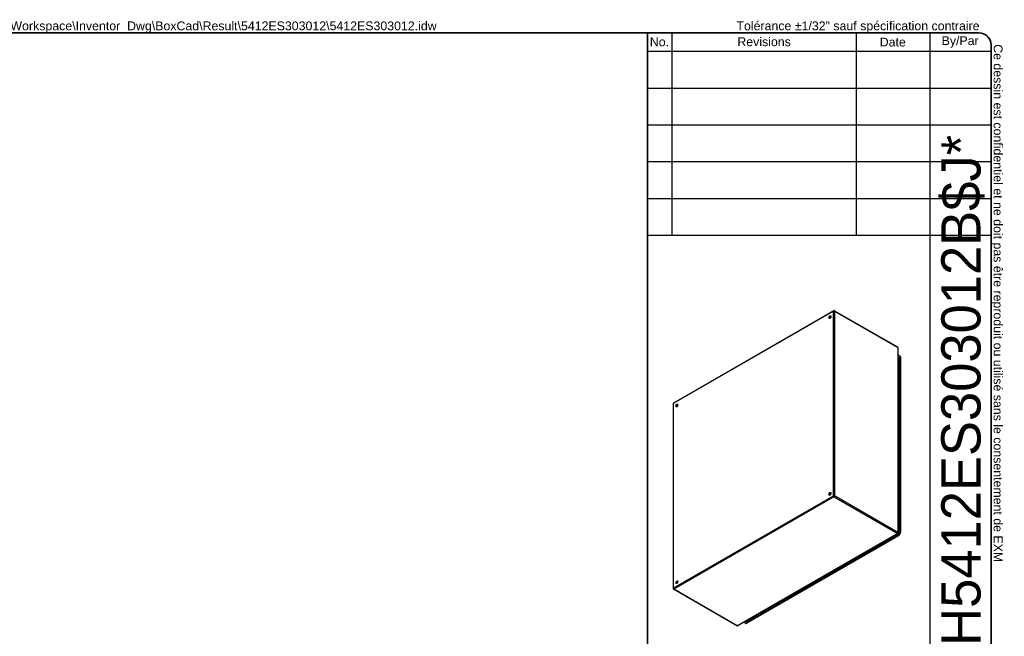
# Model space of a CAD drawing. Header units: inches. Extents: x 0 to 215, y -25 to 140.
# Tile 3 of 3: x 86 to 215, y 59 to 140. Entities that reach past the tile are written whole.
import ezdxf
from ezdxf.enums import TextEntityAlignment as Align

# ---------------------------------------------------------------- set-up
doc = ezdxf.new("R2010")
doc.units = ezdxf.units.IN
doc.header["$LTSCALE"] = 12.924396
doc.header["$MEASUREMENT"] = 0
doc.layers.get('0').update_dxf_attribs({"lineweight": 25})
for name, color, linetype, lineweight in [('Sketch Geometry(ANSI)', 7, 'Continuous', 25), ('Symbols(ANSI)', 7, 'Continuous', 25), ('Visible Edges(ANSI)', 7, 'Continuous', 25), ('Visible Tangent Edges(ANSI)', 7, 'Continuous', 25)]:
    doc.layers.add(name, color=color, linetype=linetype, lineweight=lineweight)
doc.styles.add('Current-ANSI', font='arial.ttf')
doc.styles.add('Text Style44', font='arialbd.ttf')
doc.styles.add('Text Style83', font='FRE3OF9X.TTF')

# ---------------------------------------------------------------- blocks, each defined once
blk = doc.blocks.new('Title Blocks EXM - ANSI B')
at = {"layer": 'Sketch Geometry(ANSI)'}
for p, q in [((13.25, 10.687), (16.625, 10.687)), ((13.5, 10.687), (13.5, 8.625)), ((15.375, 10.687), (15.375, 8.625)), ((16.125, 10.687), (16.125, 3.5)), ((16.75, 10.562), (16.75, 0.375)), ((13.25, 10.5), (16.75, 10.5)), ((13.25, 10.125), (16.75, 10.125)), ((13.25, 9.75), (16.75, 9.75)), ((16.75, 9.375), (13.25, 9.375)), ((13.25, 9), (16.75, 9)), ((16.75, 9), (16.75, 8.625)), ((13.25, 8.625), (16.75, 8.625))]:
    blk.add_line(p, q, dxfattribs=at)
at = {"layer": 'Sketch Geometry(ANSI)', "linetype": 'Continuous', "lineweight": 35}
for q in [(13.25, 10.687), (13.25, 3.5)]:
    blk.add_line((13.25, 8.625), q, dxfattribs=at)
at = {"layer": 'Sketch Geometry(ANSI)'}
blk.add_arc((16.625, 10.562), 0.125, 0, 90, dxfattribs=at)
at = {"layer": 'Symbols(ANSI)', "color": 7, "char_height": 0.09, "attachment_point": 5, "style": 'Current-ANSI'}
for s, insert, width in [('No.', (13.373, 10.595), 0.25039), ('Revisions', (14.439, 10.596), 1.87331), ('Date', (15.749, 10.593), 0.75135), ('By/Par', (16.435, 10.594), 0.62202)]:
    blk.add_mtext(s, dxfattribs=dict(at, insert=insert, width=width))
at = {"layer": 'Symbols(ANSI)', "color": 7, "style": 'Current-ANSI'}
for tag, p in [('REV1', (13.375, 10.313)), ('REV1DATE', (15.75, 10.31)), ('REV1BY', (16.437, 10.313)), ('REV2', (13.373, 9.938)), ('REV2DATE', (15.747, 9.941)), ('REV2BY', (16.437, 9.938)), ('REV3', (13.374, 9.563)), ('REV3DATE', (15.752, 9.563)), ('REV3BY', (16.437, 9.564)), ('REV4', (13.377, 9.188)), ('REV4DATE', (15.752, 9.188)), ('REV4BY', (16.441, 9.188)), ('REV5', (13.373, 8.813)), ('REV5DATE', (15.752, 8.813)), ('REV5BY', (16.438, 8.811)), ('MFG_APPROVED_DATE', (16.393, 2.374)), ('DETAIL_REV', (16.249, 0.926))]:
    blk.add_attdef(tag, text='', height=0.09, dxfattribs=at).set_placement(p, align=Align.MIDDLE_CENTER)
for tag, p in [('REV1DESC', (13.526, 10.31)), ('REV2DESC', (13.525, 9.937)), ('REV3DESC', (13.528, 9.564)), ('REV4DESC', (13.533, 9.19)), ('REV5DESC', (13.532, 8.811)), ('COMPANY', (14.12, 2.375))]:
    blk.add_attdef(tag, text='', height=0.09, dxfattribs=at).set_placement(p, align=Align.MIDDLE_LEFT)
at = {"layer": 'Symbols(ANSI)', "color": 7, "style": 'Text Style83'}
blk.add_attdef('BARCODE_001', (16.643, 3.938), '', height=0.4, rotation=90, dxfattribs=at)
at = {"layer": 'Symbols(ANSI)', "color": 7}
for tag, p, height, style in [('IDW_DATE_001', (16.102, 2.081), 0.09, 'Current-ANSI'), ('MATERIEL_001', (13.959, 1.782), 0.09, 'Current-ANSI'), ('COLOR_001', (14.275, 1.404), 0.09, 'Current-ANSI'), ('FINISH_001', (16.106, 1.394), 0.09, 'Current-ANSI'), ('IDW_DESC_001', (13.685, 0.885), 0.09, 'Current-ANSI'), ('Sheet_Number_001', (16.342, 0.581), 0.09, 'Current-ANSI'), ('IDW_NAME_001', (13.756, 0.304), 0.14, 'Text Style44'), ('IDW_REV_001', (15.947, 0.355), 0.14, 'Text Style44'), ('Number_of_sheets_001', (16.551, 0.33), 0.09, 'Current-ANSI')]:
    blk.add_attdef(tag, p, '', height=height, dxfattribs=dict(at, style=style))
blk = doc.blocks.new('Borders 7_EXM - B (Inch)')
at = {"layer": 'Sketch Geometry(ANSI)', "linetype": 'Continuous', "lineweight": 35}
for p, q in [((16.398, 10.692), (0.523, 10.692)), ((16.523, 0.38), (16.523, 10.567))]:
    blk.add_line(p, q, dxfattribs=at)
blk.add_arc((16.398, 10.567), 0.125, 0, 90, dxfattribs=at)
at = {"layer": 'Symbols(ANSI)', "color": 7, "insert": (13.93, 10.691), "char_height": 0.09, "attachment_point": 7, "style": 'Current-ANSI'}
blk.add_mtext('Tolérance ±1/32" sauf spécification contraire', dxfattribs=at)
at = {"layer": 'Symbols(ANSI)', "color": 7, "insert": (16.522, 10.576), "char_height": 0.09, "attachment_point": 7, "rotation": 270, "style": 'Current-ANSI'}
blk.add_mtext('Ce dessin est confidentiel et ne doit pas être reproduit ou utilisé sans le consentement de EXM', dxfattribs=at)
at = {"layer": 'Symbols(ANSI)', "color": 7, "style": 'Current-ANSI'}
blk.add_attdef('FILENAME_AND_PATH_001', (6.02, 10.718), '', height=0.09, dxfattribs=at)

msp = doc.modelspace()

# ---------------------------------------------------------------- linework, layer by layer
at = {"layer": 'Visible Edges(ANSI)'}
for p, q in [((192.82, 101.61), (171.74, 89.44)), ((201.26, 96.79), (192.91, 101.61)), ((201.31, 72.37), (201.31, 96.7)), ((201.32, 95.65), (201.31, 95.65)), ((201.31, 95.46), (201.34, 95.44)), ((201.56, 95.64), (201.51, 95.67)), ((201.59, 72.47), (201.59, 95.5)), ((201.64, 95.47), (201.64, 72.44)), ((171.69, 89.35), (171.69, 65.02)), ((192.27, 77.39), (192.25, 77.4)), ((192.28, 77.41), (192.26, 77.4)), ((192.26, 77.37), (192.26, 77.37)), ((192.26, 77.36), (192.26, 77.36)), ((192.28, 77.38), (192.28, 77.38)), ((192.29, 77.48), (192.29, 77.48)), ((192.3, 77.51), (192.31, 77.51)), ((192.31, 77.39), (192.3, 77.38)), ((192.3, 77.35), (192.3, 77.35)), ((192.3, 77.34), (192.3, 77.34)), ((192.33, 77.47), (192.32, 77.47)), ((192.32, 77.36), (192.32, 77.36)), ((192.35, 77.37), (192.33, 77.36)), ((192.34, 77.5), (192.34, 77.49)), ((192.36, 77.61), (192.36, 77.61)), ((192.37, 77.61), (192.36, 77.61)), ((192.36, 77.45), (192.36, 77.45)), ((192.37, 77.61), (192.37, 77.61)), ((192.37, 77.59), (192.37, 77.58)), ((192.38, 77.48), (192.38, 77.48)), ((192.39, 77.62), (192.4, 77.62)), ((192.4, 77.62), (192.4, 77.6)), ((192.4, 77.6), (192.4, 77.6)), ((192.4, 77.57), (192.4, 77.56)), ((192.4, 77.44), (192.4, 77.44)), ((192.41, 77.46), (192.42, 77.46)), ((192.44, 77.61), (192.43, 77.62)), ((192.43, 77.6), (192.43, 77.6)), ((192.44, 77.58), (192.43, 77.58)), ((192.44, 77.55), (192.44, 77.54)), ((192.46, 77.59), (192.46, 77.58)), ((192.47, 77.59), (192.47, 77.6)), ((192.47, 77.59), (192.47, 77.59)), ((192.47, 77.56), (192.47, 77.56)), ((192.47, 77.56), (192.47, 77.56)), ((192.47, 77.56), (192.47, 77.56)), ((180.19, 60.12), (201.26, 72.28)), ((201.32, 71.99), (181.37, 60.48)), ((201.36, 71.97), (181.42, 60.45)), ((180.09, 60.12), (171.74, 64.94)), ((181.1, 60.64), (181.1, 60.64)), ((181.23, 60.43), (181.18, 60.46)), ((181.27, 60.74), (181.3, 60.72))]:
    msp.add_line(p, q, dxfattribs=at)
at = {"layer": 'Visible Edges(ANSI)', "flags": 128}
for points in [[(192.25, 77.44), (192.25, 77.44), (192.26, 77.44), (192.26, 77.44), (192.26, 77.44), (192.26, 77.44), (192.26, 77.45), (192.27, 77.45), (192.27, 77.45), (192.27, 77.45), (192.27, 77.45), (192.27, 77.46), (192.28, 77.46), (192.28, 77.46), (192.28, 77.46), (192.28, 77.46), (192.28, 77.47), (192.28, 77.47), (192.29, 77.47), (192.29, 77.47), (192.29, 77.47), (192.29, 77.48), (192.29, 77.48), (192.29, 77.48), (192.3, 77.48)], [(192.25, 77.44), (192.25, 77.44), (192.26, 77.44), (192.26, 77.45), (192.26, 77.45), (192.26, 77.45), (192.26, 77.45), (192.26, 77.45), (192.27, 77.45), (192.27, 77.45), (192.27, 77.46), (192.27, 77.46), (192.27, 77.46), (192.27, 77.46), (192.27, 77.46), (192.28, 77.47), (192.28, 77.47), (192.28, 77.47), (192.28, 77.47), (192.28, 77.47), (192.28, 77.47), (192.29, 77.48), (192.29, 77.48), (192.29, 77.48), (192.29, 77.48)], [(192.29, 77.48), (192.29, 77.48), (192.28, 77.48), (192.28, 77.48), (192.28, 77.48), (192.28, 77.48), (192.28, 77.47), (192.28, 77.47), (192.28, 77.47), (192.27, 77.47), (192.27, 77.47), (192.27, 77.47), (192.27, 77.46), (192.27, 77.46), (192.27, 77.46), (192.27, 77.46), (192.27, 77.46), (192.26, 77.46), (192.26, 77.45), (192.26, 77.45), (192.26, 77.45), (192.26, 77.45), (192.26, 77.45), (192.25, 77.45), (192.25, 77.45)], [(192.25, 77.39), (192.25, 77.4), (192.25, 77.4), (192.26, 77.4), (192.26, 77.4), (192.26, 77.4), (192.27, 77.41), (192.27, 77.41), (192.27, 77.41), (192.28, 77.41), (192.28, 77.42), (192.28, 77.42), (192.29, 77.42), (192.29, 77.42), (192.29, 77.43), (192.3, 77.43), (192.3, 77.43), (192.31, 77.44), (192.31, 77.44), (192.31, 77.45), (192.31, 77.45), (192.32, 77.45), (192.32, 77.46), (192.32, 77.46), (192.33, 77.47)], [(192.32, 77.47), (192.32, 77.46), (192.32, 77.46), (192.32, 77.46), (192.31, 77.45), (192.31, 77.45), (192.31, 77.44), (192.3, 77.44), (192.3, 77.44), (192.3, 77.43), (192.29, 77.43), (192.29, 77.43), (192.29, 77.42), (192.28, 77.42), (192.28, 77.42), (192.28, 77.42), (192.27, 77.41), (192.27, 77.41), (192.27, 77.41), (192.26, 77.41), (192.26, 77.4), (192.26, 77.4), (192.25, 77.4), (192.25, 77.4), (192.25, 77.4)], [(192.26, 77.37), (192.26, 77.37), (192.26, 77.37), (192.26, 77.37), (192.26, 77.38), (192.26, 77.38), (192.26, 77.38), (192.26, 77.38), (192.26, 77.38), (192.25, 77.38), (192.25, 77.38), (192.25, 77.38), (192.25, 77.38), (192.25, 77.38), (192.25, 77.39), (192.25, 77.39), (192.25, 77.39), (192.25, 77.39), (192.25, 77.39), (192.25, 77.39), (192.25, 77.39), (192.25, 77.39), (192.25, 77.39), (192.25, 77.39), (192.25, 77.4)], [(192.3, 77.35), (192.29, 77.35), (192.29, 77.35), (192.29, 77.35), (192.29, 77.35), (192.28, 77.35), (192.28, 77.35), (192.28, 77.35), (192.28, 77.35), (192.27, 77.35), (192.27, 77.35), (192.27, 77.35), (192.27, 77.35), (192.27, 77.35), (192.26, 77.36), (192.26, 77.36), (192.26, 77.36), (192.26, 77.36), (192.26, 77.36), (192.25, 77.36), (192.25, 77.36), (192.25, 77.36), (192.25, 77.37), (192.25, 77.37), (192.25, 77.37)], [(192.25, 77.37), (192.25, 77.37), (192.25, 77.37), (192.25, 77.37), (192.25, 77.37), (192.25, 77.37), (192.25, 77.37), (192.25, 77.37), (192.25, 77.37), (192.25, 77.37), (192.25, 77.37), (192.25, 77.37), (192.25, 77.37), (192.25, 77.37), (192.25, 77.37), (192.26, 77.37), (192.26, 77.37), (192.26, 77.37), (192.26, 77.37), (192.26, 77.37), (192.26, 77.37), (192.26, 77.37), (192.26, 77.37), (192.26, 77.37), (192.26, 77.37)], [(192.26, 77.37), (192.26, 77.37), (192.26, 77.37), (192.26, 77.37), (192.26, 77.37), (192.26, 77.37), (192.26, 77.37), (192.25, 77.37), (192.25, 77.37), (192.25, 77.37), (192.25, 77.37), (192.25, 77.37), (192.25, 77.37), (192.25, 77.37), (192.25, 77.37), (192.25, 77.37), (192.25, 77.37), (192.25, 77.37), (192.25, 77.37), (192.25, 77.37), (192.25, 77.37), (192.25, 77.37), (192.25, 77.37), (192.25, 77.37), (192.25, 77.37)], [(192.28, 77.38), (192.28, 77.38), (192.28, 77.38), (192.28, 77.38), (192.28, 77.38), (192.27, 77.38), (192.27, 77.38), (192.27, 77.38), (192.27, 77.38), (192.27, 77.37), (192.27, 77.37), (192.27, 77.37), (192.27, 77.37), (192.27, 77.37), (192.27, 77.37), (192.27, 77.37), (192.27, 77.37), (192.27, 77.37), (192.27, 77.37), (192.27, 77.37), (192.26, 77.37), (192.26, 77.37), (192.26, 77.37), (192.26, 77.37), (192.26, 77.37)], [(192.26, 77.36), (192.27, 77.35), (192.27, 77.35), (192.27, 77.35), (192.27, 77.35), (192.27, 77.35), (192.27, 77.35), (192.27, 77.35), (192.27, 77.35), (192.28, 77.35), (192.28, 77.35), (192.28, 77.35), (192.28, 77.35), (192.28, 77.35), (192.28, 77.35), (192.29, 77.35), (192.29, 77.35), (192.29, 77.35), (192.29, 77.35), (192.29, 77.35), (192.29, 77.35), (192.29, 77.35), (192.3, 77.35), (192.3, 77.35), (192.3, 77.35)], [(192.43, 77.43), (192.42, 77.43), (192.41, 77.43), (192.41, 77.44), (192.4, 77.44), (192.39, 77.44), (192.39, 77.44), (192.38, 77.45), (192.37, 77.45), (192.37, 77.45), (192.36, 77.46), (192.36, 77.46), (192.35, 77.46), (192.34, 77.46), (192.34, 77.47), (192.33, 77.47), (192.32, 77.47), (192.32, 77.48), (192.31, 77.48), (192.3, 77.48), (192.3, 77.48), (192.29, 77.49), (192.28, 77.49), (192.28, 77.49), (192.27, 77.5)], [(192.29, 77.48), (192.29, 77.48), (192.29, 77.48), (192.28, 77.49), (192.28, 77.49), (192.28, 77.49), (192.28, 77.49), (192.28, 77.49), (192.28, 77.49), (192.28, 77.49), (192.28, 77.49), (192.28, 77.49), (192.28, 77.49), (192.28, 77.49), (192.28, 77.49), (192.28, 77.49), (192.28, 77.49), (192.28, 77.49), (192.27, 77.49), (192.27, 77.49), (192.27, 77.49), (192.27, 77.49), (192.27, 77.49), (192.27, 77.49), (192.27, 77.49)], [(192.27, 77.41), (192.27, 77.4), (192.27, 77.4), (192.27, 77.4), (192.27, 77.4), (192.27, 77.4), (192.27, 77.4), (192.27, 77.4), (192.27, 77.4), (192.27, 77.39), (192.27, 77.39), (192.27, 77.39), (192.27, 77.39), (192.27, 77.39), (192.27, 77.39), (192.27, 77.39), (192.27, 77.39), (192.28, 77.38), (192.28, 77.38), (192.28, 77.38), (192.28, 77.38), (192.28, 77.38), (192.28, 77.38), (192.28, 77.38), (192.28, 77.38)], [(192.28, 77.41), (192.28, 77.41), (192.28, 77.41), (192.29, 77.42), (192.29, 77.42), (192.29, 77.42), (192.29, 77.42), (192.3, 77.42), (192.3, 77.43), (192.3, 77.43), (192.3, 77.43), (192.31, 77.43), (192.31, 77.43), (192.31, 77.44), (192.31, 77.44), (192.31, 77.44), (192.32, 77.44), (192.32, 77.45), (192.32, 77.45), (192.32, 77.45), (192.33, 77.46), (192.33, 77.46), (192.33, 77.46), (192.33, 77.46), (192.33, 77.47)], [(192.28, 77.38), (192.29, 77.38), (192.29, 77.38), (192.29, 77.38), (192.3, 77.38), (192.3, 77.38), (192.3, 77.39), (192.31, 77.39), (192.31, 77.39), (192.31, 77.39), (192.32, 77.4), (192.32, 77.4), (192.33, 77.4), (192.33, 77.41), (192.33, 77.41), (192.34, 77.41), (192.34, 77.42), (192.34, 77.42), (192.35, 77.43), (192.35, 77.43), (192.35, 77.43), (192.36, 77.44), (192.36, 77.44), (192.36, 77.45), (192.36, 77.45)], [(192.36, 77.45), (192.36, 77.45), (192.36, 77.44), (192.35, 77.44), (192.35, 77.43), (192.35, 77.43), (192.34, 77.43), (192.34, 77.42), (192.34, 77.42), (192.33, 77.42), (192.33, 77.41), (192.33, 77.41), (192.32, 77.41), (192.32, 77.4), (192.32, 77.4), (192.31, 77.4), (192.31, 77.39), (192.3, 77.39), (192.3, 77.39), (192.3, 77.39), (192.29, 77.38), (192.29, 77.38), (192.29, 77.38), (192.28, 77.38), (192.28, 77.38)], [(192.33, 77.33), (192.33, 77.33), (192.32, 77.33), (192.32, 77.33), (192.32, 77.33), (192.32, 77.33), (192.31, 77.33), (192.31, 77.33), (192.31, 77.33), (192.31, 77.33), (192.31, 77.33), (192.3, 77.33), (192.3, 77.33), (192.3, 77.33), (192.3, 77.34), (192.3, 77.34), (192.29, 77.34), (192.29, 77.34), (192.29, 77.34), (192.29, 77.34), (192.29, 77.34), (192.29, 77.34), (192.28, 77.35), (192.28, 77.35), (192.28, 77.35)], [(192.29, 77.52), (192.29, 77.52), (192.29, 77.52), (192.29, 77.52), (192.29, 77.52), (192.29, 77.52), (192.29, 77.52), (192.29, 77.52), (192.29, 77.52), (192.29, 77.52), (192.29, 77.52), (192.29, 77.52), (192.29, 77.52), (192.29, 77.52), (192.3, 77.52), (192.3, 77.51), (192.3, 77.51), (192.3, 77.51), (192.3, 77.51), (192.3, 77.51), (192.3, 77.51), (192.3, 77.51), (192.3, 77.51), (192.3, 77.51), (192.3, 77.51)], [(192.3, 77.48), (192.3, 77.48), (192.3, 77.48), (192.3, 77.48), (192.3, 77.48), (192.3, 77.48), (192.29, 77.48), (192.29, 77.48), (192.29, 77.48), (192.29, 77.48), (192.29, 77.48), (192.29, 77.48), (192.29, 77.48), (192.29, 77.48), (192.29, 77.48), (192.29, 77.48), (192.29, 77.48), (192.29, 77.48), (192.29, 77.48), (192.29, 77.48), (192.29, 77.48), (192.29, 77.48), (192.29, 77.48), (192.29, 77.48), (192.29, 77.48)], [(192.31, 77.37), (192.31, 77.37), (192.31, 77.37), (192.31, 77.37), (192.31, 77.37), (192.31, 77.37), (192.31, 77.37), (192.31, 77.37), (192.31, 77.37), (192.3, 77.37), (192.3, 77.37), (192.3, 77.37), (192.3, 77.37), (192.3, 77.37), (192.3, 77.37), (192.3, 77.37), (192.3, 77.37), (192.3, 77.38), (192.3, 77.38), (192.29, 77.38), (192.29, 77.38), (192.29, 77.38), (192.29, 77.38), (192.29, 77.38), (192.29, 77.38)], [(192.3, 77.35), (192.3, 77.35), (192.3, 77.35), (192.3, 77.35), (192.29, 77.36), (192.29, 77.36), (192.29, 77.36), (192.29, 77.36), (192.29, 77.36), (192.29, 77.36), (192.29, 77.36), (192.29, 77.36), (192.29, 77.36), (192.29, 77.37), (192.29, 77.37), (192.29, 77.37), (192.29, 77.37), (192.29, 77.37), (192.29, 77.37), (192.29, 77.37), (192.29, 77.37), (192.29, 77.37), (192.29, 77.37), (192.29, 77.38), (192.29, 77.38)], [(192.33, 77.58), (192.33, 77.58), (192.33, 77.57), (192.33, 77.57), (192.32, 77.57), (192.32, 77.57), (192.32, 77.56), (192.32, 77.56), (192.32, 77.56), (192.32, 77.55), (192.32, 77.55), (192.32, 77.55), (192.32, 77.54), (192.32, 77.54), (192.32, 77.54), (192.31, 77.54), (192.31, 77.53), (192.31, 77.53), (192.31, 77.53), (192.31, 77.52), (192.31, 77.52), (192.31, 77.52), (192.31, 77.52), (192.3, 77.51), (192.3, 77.51)], [(192.32, 77.47), (192.32, 77.47), (192.32, 77.47), (192.32, 77.47), (192.32, 77.47), (192.32, 77.47), (192.32, 77.47), (192.32, 77.47), (192.31, 77.47), (192.31, 77.47), (192.31, 77.47), (192.31, 77.48), (192.31, 77.48), (192.31, 77.48), (192.31, 77.48), (192.31, 77.48), (192.31, 77.48), (192.3, 77.48), (192.3, 77.48), (192.3, 77.48), (192.3, 77.48), (192.3, 77.48), (192.3, 77.48), (192.3, 77.48), (192.3, 77.48)], [(192.3, 77.39), (192.3, 77.39), (192.31, 77.38), (192.31, 77.38), (192.31, 77.38), (192.31, 77.38), (192.31, 77.38), (192.31, 77.38), (192.31, 77.38), (192.31, 77.38), (192.31, 77.37), (192.31, 77.37), (192.31, 77.37), (192.31, 77.37), (192.31, 77.37), (192.31, 77.37), (192.31, 77.37), (192.31, 77.37), (192.31, 77.37), (192.31, 77.36), (192.31, 77.36), (192.32, 77.36), (192.32, 77.36), (192.32, 77.36), (192.32, 77.36)], [(192.32, 77.36), (192.32, 77.36), (192.32, 77.36), (192.31, 77.36), (192.31, 77.36), (192.31, 77.36), (192.31, 77.36), (192.31, 77.36), (192.31, 77.36), (192.31, 77.36), (192.31, 77.36), (192.31, 77.35), (192.31, 77.35), (192.31, 77.35), (192.31, 77.35), (192.31, 77.35), (192.31, 77.35), (192.3, 77.35), (192.3, 77.35), (192.3, 77.35), (192.3, 77.35), (192.3, 77.35), (192.3, 77.35), (192.3, 77.35), (192.3, 77.35)], [(192.3, 77.34), (192.3, 77.33), (192.3, 77.33), (192.3, 77.33), (192.3, 77.33), (192.3, 77.33), (192.3, 77.33), (192.31, 77.33), (192.31, 77.33), (192.31, 77.33), (192.31, 77.33), (192.31, 77.33), (192.31, 77.33), (192.31, 77.33), (192.31, 77.33), (192.31, 77.33), (192.32, 77.33), (192.32, 77.33), (192.32, 77.33), (192.32, 77.33), (192.32, 77.33), (192.32, 77.33), (192.32, 77.33), (192.32, 77.33), (192.32, 77.33)], [(192.31, 77.51), (192.31, 77.51), (192.32, 77.52), (192.32, 77.52), (192.32, 77.52), (192.32, 77.53), (192.32, 77.53), (192.32, 77.53), (192.32, 77.54), (192.32, 77.54), (192.33, 77.54), (192.33, 77.55), (192.33, 77.55), (192.33, 77.55), (192.33, 77.56), (192.33, 77.56), (192.33, 77.56), (192.33, 77.56), (192.33, 77.57), (192.33, 77.57), (192.33, 77.57), (192.33, 77.58), (192.33, 77.58), (192.33, 77.58), (192.33, 77.59)], [(192.31, 77.51), (192.31, 77.51), (192.31, 77.52), (192.31, 77.52), (192.31, 77.52), (192.31, 77.52), (192.31, 77.53), (192.32, 77.53), (192.32, 77.53), (192.32, 77.54), (192.32, 77.54), (192.32, 77.54), (192.32, 77.55), (192.32, 77.55), (192.32, 77.55), (192.32, 77.56), (192.33, 77.56), (192.33, 77.56), (192.33, 77.57), (192.33, 77.57), (192.33, 77.57), (192.33, 77.57), (192.33, 77.58), (192.33, 77.58), (192.33, 77.58)], [(192.31, 77.51), (192.31, 77.51), (192.31, 77.51), (192.32, 77.51), (192.32, 77.51), (192.32, 77.51), (192.32, 77.51), (192.32, 77.51), (192.32, 77.51), (192.32, 77.5), (192.32, 77.5), (192.32, 77.5), (192.33, 77.5), (192.33, 77.5), (192.33, 77.5), (192.33, 77.5), (192.33, 77.5), (192.33, 77.5), (192.33, 77.5), (192.33, 77.5), (192.34, 77.5), (192.34, 77.5), (192.34, 77.5), (192.34, 77.5), (192.34, 77.5)], [(192.31, 77.51), (192.31, 77.51), (192.31, 77.51), (192.31, 77.51), (192.31, 77.51), (192.31, 77.51), (192.31, 77.51), (192.31, 77.51), (192.31, 77.51), (192.31, 77.51), (192.31, 77.51), (192.31, 77.51), (192.31, 77.51), (192.31, 77.51), (192.31, 77.51), (192.31, 77.51), (192.31, 77.51), (192.31, 77.51), (192.31, 77.51), (192.31, 77.51), (192.31, 77.51), (192.31, 77.51), (192.31, 77.51), (192.31, 77.51), (192.31, 77.51)], [(192.31, 77.39), (192.32, 77.39), (192.32, 77.39), (192.32, 77.4), (192.32, 77.4), (192.33, 77.4), (192.33, 77.4), (192.33, 77.4), (192.33, 77.41), (192.34, 77.41), (192.34, 77.41), (192.34, 77.41), (192.34, 77.42), (192.35, 77.42), (192.35, 77.42), (192.35, 77.42), (192.35, 77.43), (192.36, 77.43), (192.36, 77.43), (192.36, 77.44), (192.36, 77.44), (192.36, 77.44), (192.37, 77.44), (192.37, 77.45), (192.37, 77.45)], [(192.32, 77.36), (192.32, 77.36), (192.33, 77.36), (192.33, 77.36), (192.33, 77.36), (192.34, 77.37), (192.34, 77.37), (192.35, 77.37), (192.35, 77.37), (192.35, 77.38), (192.36, 77.38), (192.36, 77.38), (192.36, 77.39), (192.37, 77.39), (192.37, 77.39), (192.37, 77.4), (192.38, 77.4), (192.38, 77.41), (192.38, 77.41), (192.39, 77.41), (192.39, 77.42), (192.39, 77.42), (192.4, 77.43), (192.4, 77.43), (192.4, 77.44)], [(192.4, 77.44), (192.4, 77.43), (192.39, 77.43), (192.39, 77.42), (192.39, 77.42), (192.38, 77.41), (192.38, 77.41), (192.38, 77.41), (192.37, 77.4), (192.37, 77.4), (192.37, 77.4), (192.36, 77.39), (192.36, 77.39), (192.36, 77.38), (192.35, 77.38), (192.35, 77.38), (192.35, 77.38), (192.34, 77.37), (192.34, 77.37), (192.34, 77.37), (192.33, 77.37), (192.33, 77.36), (192.32, 77.36), (192.32, 77.36), (192.32, 77.36)], [(192.33, 77.33), (192.33, 77.33), (192.33, 77.34), (192.33, 77.34), (192.33, 77.34), (192.33, 77.34), (192.33, 77.34), (192.33, 77.34), (192.33, 77.34), (192.33, 77.34), (192.33, 77.34), (192.33, 77.34), (192.33, 77.35), (192.33, 77.35), (192.33, 77.35), (192.33, 77.35), (192.33, 77.35), (192.33, 77.35), (192.33, 77.35), (192.33, 77.35), (192.32, 77.35), (192.32, 77.35), (192.32, 77.36), (192.32, 77.36), (192.32, 77.36)], [(192.32, 77.33), (192.32, 77.33), (192.32, 77.33), (192.32, 77.33), (192.32, 77.33), (192.32, 77.33), (192.32, 77.33), (192.32, 77.33), (192.32, 77.33), (192.32, 77.33), (192.32, 77.33), (192.32, 77.33), (192.32, 77.33), (192.32, 77.33), (192.32, 77.33), (192.32, 77.33), (192.32, 77.33), (192.32, 77.33), (192.32, 77.33), (192.32, 77.33), (192.32, 77.33), (192.32, 77.33), (192.32, 77.33), (192.32, 77.33), (192.32, 77.33)], [(192.33, 77.47), (192.33, 77.47), (192.33, 77.47), (192.33, 77.47), (192.33, 77.47), (192.33, 77.47), (192.33, 77.47), (192.33, 77.47), (192.33, 77.47), (192.33, 77.47), (192.33, 77.47), (192.33, 77.47), (192.33, 77.47), (192.33, 77.47), (192.33, 77.47), (192.33, 77.47), (192.33, 77.47), (192.33, 77.47), (192.33, 77.47), (192.33, 77.47), (192.33, 77.47), (192.33, 77.47), (192.33, 77.47), (192.33, 77.47), (192.33, 77.47)], [(192.36, 77.45), (192.36, 77.45), (192.36, 77.45), (192.36, 77.45), (192.36, 77.45), (192.36, 77.46), (192.35, 77.46), (192.35, 77.46), (192.35, 77.46), (192.35, 77.46), (192.35, 77.46), (192.35, 77.46), (192.35, 77.46), (192.35, 77.46), (192.35, 77.46), (192.34, 77.46), (192.34, 77.46), (192.34, 77.46), (192.34, 77.46), (192.34, 77.46), (192.34, 77.46), (192.34, 77.47), (192.34, 77.47), (192.34, 77.47), (192.33, 77.47)], [(192.35, 77.35), (192.35, 77.35), (192.35, 77.35), (192.35, 77.35), (192.35, 77.35), (192.35, 77.35), (192.35, 77.35), (192.34, 77.35), (192.34, 77.35), (192.34, 77.35), (192.34, 77.35), (192.34, 77.35), (192.34, 77.35), (192.34, 77.35), (192.34, 77.35), (192.34, 77.35), (192.34, 77.36), (192.33, 77.36), (192.33, 77.36), (192.33, 77.36), (192.33, 77.36), (192.33, 77.36), (192.33, 77.36), (192.33, 77.36), (192.33, 77.36)], [(192.34, 77.49), (192.35, 77.5), (192.35, 77.5), (192.35, 77.51), (192.35, 77.51), (192.35, 77.52), (192.36, 77.52), (192.36, 77.53), (192.36, 77.53), (192.36, 77.54), (192.36, 77.54), (192.36, 77.55), (192.36, 77.55), (192.37, 77.56), (192.37, 77.56), (192.37, 77.57), (192.37, 77.57), (192.37, 77.58), (192.37, 77.58), (192.37, 77.59), (192.37, 77.59), (192.37, 77.6), (192.37, 77.6), (192.37, 77.61), (192.37, 77.61)], [(192.37, 77.61), (192.37, 77.61), (192.37, 77.6), (192.37, 77.6), (192.37, 77.59), (192.37, 77.59), (192.37, 77.59), (192.37, 77.58), (192.36, 77.58), (192.36, 77.57), (192.36, 77.57), (192.36, 77.56), (192.36, 77.56), (192.36, 77.55), (192.36, 77.55), (192.36, 77.54), (192.36, 77.54), (192.35, 77.53), (192.35, 77.53), (192.35, 77.52), (192.35, 77.52), (192.35, 77.51), (192.34, 77.51), (192.34, 77.5), (192.34, 77.5)], [(192.34, 77.49), (192.34, 77.49), (192.34, 77.49), (192.34, 77.49), (192.34, 77.49), (192.34, 77.49), (192.34, 77.49), (192.34, 77.49), (192.35, 77.49), (192.35, 77.49), (192.35, 77.49), (192.35, 77.49), (192.35, 77.49), (192.35, 77.49), (192.35, 77.49), (192.35, 77.49), (192.35, 77.49), (192.35, 77.49), (192.35, 77.49), (192.35, 77.49), (192.35, 77.49), (192.35, 77.49), (192.35, 77.49), (192.35, 77.49), (192.35, 77.49)], [(192.34, 77.37), (192.34, 77.37), (192.34, 77.37), (192.34, 77.37), (192.34, 77.36), (192.34, 77.36), (192.34, 77.36), (192.34, 77.36), (192.35, 77.36), (192.35, 77.36), (192.35, 77.36), (192.35, 77.36), (192.35, 77.36), (192.35, 77.36), (192.35, 77.36), (192.35, 77.35), (192.35, 77.35), (192.35, 77.35), (192.35, 77.35), (192.35, 77.35), (192.35, 77.35), (192.35, 77.35), (192.35, 77.35), (192.35, 77.35), (192.35, 77.35)], [(192.35, 77.49), (192.35, 77.5), (192.35, 77.5), (192.35, 77.5), (192.36, 77.51), (192.36, 77.51), (192.36, 77.52), (192.36, 77.52), (192.36, 77.52), (192.36, 77.53), (192.36, 77.53), (192.36, 77.53), (192.36, 77.54), (192.36, 77.54), (192.37, 77.54), (192.37, 77.55), (192.37, 77.55), (192.37, 77.55), (192.37, 77.56), (192.37, 77.56), (192.37, 77.56), (192.37, 77.57), (192.37, 77.57), (192.37, 77.57), (192.37, 77.58)], [(192.35, 77.49), (192.35, 77.49), (192.35, 77.49), (192.35, 77.49), (192.35, 77.49), (192.35, 77.49), (192.36, 77.49), (192.36, 77.49), (192.36, 77.49), (192.36, 77.49), (192.36, 77.49), (192.36, 77.49), (192.36, 77.49), (192.36, 77.49), (192.37, 77.49), (192.37, 77.49), (192.37, 77.48), (192.37, 77.48), (192.37, 77.48), (192.37, 77.48), (192.37, 77.48), (192.37, 77.48), (192.37, 77.48), (192.38, 77.48), (192.38, 77.48)], [(192.35, 77.37), (192.35, 77.37), (192.35, 77.37), (192.36, 77.38), (192.36, 77.38), (192.36, 77.38), (192.36, 77.38), (192.37, 77.39), (192.37, 77.39), (192.37, 77.39), (192.37, 77.39), (192.38, 77.39), (192.38, 77.4), (192.38, 77.4), (192.38, 77.4), (192.39, 77.41), (192.39, 77.41), (192.39, 77.41), (192.39, 77.41), (192.4, 77.42), (192.4, 77.42), (192.4, 77.42), (192.4, 77.43), (192.41, 77.43), (192.41, 77.43)], [(192.37, 77.45), (192.37, 77.45), (192.37, 77.45), (192.37, 77.45), (192.37, 77.45), (192.37, 77.45), (192.37, 77.45), (192.37, 77.45), (192.37, 77.45), (192.37, 77.45), (192.37, 77.45), (192.37, 77.45), (192.37, 77.45), (192.37, 77.45), (192.37, 77.45), (192.37, 77.45), (192.37, 77.45), (192.37, 77.45), (192.37, 77.45), (192.37, 77.45), (192.37, 77.45), (192.37, 77.45), (192.37, 77.45), (192.37, 77.45), (192.36, 77.45)], [(192.37, 77.62), (192.37, 77.62), (192.37, 77.62), (192.37, 77.62), (192.37, 77.62), (192.37, 77.62), (192.37, 77.62), (192.38, 77.62), (192.38, 77.62), (192.38, 77.62), (192.38, 77.62), (192.38, 77.62), (192.38, 77.62), (192.38, 77.62), (192.38, 77.62), (192.38, 77.62), (192.39, 77.62), (192.39, 77.62), (192.39, 77.62), (192.39, 77.62), (192.39, 77.62), (192.39, 77.62), (192.39, 77.62), (192.39, 77.62), (192.39, 77.62)], [(192.4, 77.6), (192.4, 77.6), (192.39, 77.6), (192.39, 77.6), (192.39, 77.6), (192.39, 77.6), (192.39, 77.6), (192.39, 77.6), (192.39, 77.6), (192.39, 77.6), (192.38, 77.6), (192.38, 77.6), (192.38, 77.6), (192.38, 77.6), (192.38, 77.6), (192.38, 77.61), (192.38, 77.61), (192.38, 77.61), (192.38, 77.61), (192.37, 77.61), (192.37, 77.61), (192.37, 77.61), (192.37, 77.61), (192.37, 77.61), (192.37, 77.61)], [(192.4, 77.6), (192.4, 77.6), (192.4, 77.6), (192.4, 77.6), (192.39, 77.6), (192.39, 77.6), (192.39, 77.6), (192.39, 77.6), (192.39, 77.6), (192.39, 77.59), (192.39, 77.59), (192.39, 77.59), (192.38, 77.59), (192.38, 77.59), (192.38, 77.59), (192.38, 77.59), (192.38, 77.59), (192.38, 77.59), (192.38, 77.59), (192.38, 77.59), (192.37, 77.59), (192.37, 77.59), (192.37, 77.59), (192.37, 77.59), (192.37, 77.59)], [(192.4, 77.44), (192.4, 77.44), (192.4, 77.44), (192.4, 77.44), (192.39, 77.44), (192.39, 77.44), (192.39, 77.44), (192.39, 77.44), (192.39, 77.44), (192.39, 77.44), (192.39, 77.44), (192.39, 77.44), (192.39, 77.44), (192.38, 77.44), (192.38, 77.44), (192.38, 77.45), (192.38, 77.45), (192.38, 77.45), (192.38, 77.45), (192.38, 77.45), (192.38, 77.45), (192.37, 77.45), (192.37, 77.45), (192.37, 77.45), (192.37, 77.45)], [(192.38, 77.48), (192.38, 77.48), (192.38, 77.49), (192.39, 77.49), (192.39, 77.5), (192.39, 77.5), (192.39, 77.51), (192.39, 77.51), (192.4, 77.52), (192.4, 77.52), (192.4, 77.53), (192.4, 77.53), (192.4, 77.54), (192.4, 77.54), (192.4, 77.55), (192.4, 77.55), (192.4, 77.56), (192.4, 77.56), (192.4, 77.57), (192.4, 77.57), (192.4, 77.58), (192.4, 77.58), (192.4, 77.59), (192.4, 77.59), (192.4, 77.6)], [(192.4, 77.6), (192.4, 77.59), (192.4, 77.59), (192.4, 77.58), (192.4, 77.58), (192.4, 77.57), (192.4, 77.57), (192.4, 77.56), (192.4, 77.56), (192.4, 77.56), (192.4, 77.55), (192.4, 77.55), (192.4, 77.54), (192.4, 77.54), (192.4, 77.53), (192.39, 77.53), (192.39, 77.52), (192.39, 77.51), (192.39, 77.51), (192.39, 77.5), (192.39, 77.5), (192.38, 77.49), (192.38, 77.49), (192.38, 77.48), (192.38, 77.48)], [(192.38, 77.48), (192.38, 77.48), (192.38, 77.48), (192.38, 77.48), (192.38, 77.48), (192.38, 77.48), (192.38, 77.48), (192.38, 77.48), (192.38, 77.48), (192.38, 77.48), (192.38, 77.48), (192.38, 77.48), (192.38, 77.48), (192.38, 77.48), (192.38, 77.48), (192.38, 77.48), (192.38, 77.48), (192.38, 77.48), (192.38, 77.48), (192.38, 77.48), (192.38, 77.48), (192.39, 77.48), (192.39, 77.48), (192.39, 77.48), (192.39, 77.48)], [(192.4, 77.62), (192.4, 77.62), (192.4, 77.62), (192.4, 77.62), (192.4, 77.62), (192.4, 77.62), (192.4, 77.62), (192.4, 77.62), (192.39, 77.62), (192.39, 77.62), (192.39, 77.62), (192.39, 77.62), (192.39, 77.62), (192.39, 77.62), (192.39, 77.63), (192.39, 77.63), (192.39, 77.63), (192.39, 77.63), (192.39, 77.63), (192.39, 77.63), (192.39, 77.63), (192.39, 77.63), (192.39, 77.63), (192.39, 77.63), (192.39, 77.63)], [(192.39, 77.63), (192.39, 77.63), (192.39, 77.63), (192.39, 77.63), (192.39, 77.63), (192.39, 77.63), (192.39, 77.63), (192.39, 77.63), (192.39, 77.63), (192.39, 77.63), (192.39, 77.63), (192.39, 77.62), (192.39, 77.62), (192.39, 77.62), (192.39, 77.62), (192.39, 77.62), (192.39, 77.62), (192.39, 77.62), (192.39, 77.62), (192.39, 77.62), (192.39, 77.62), (192.39, 77.62), (192.39, 77.62), (192.39, 77.62), (192.39, 77.62)], [(192.39, 77.48), (192.39, 77.48), (192.39, 77.48), (192.39, 77.49), (192.39, 77.49), (192.39, 77.49), (192.39, 77.5), (192.39, 77.5), (192.4, 77.5), (192.4, 77.51), (192.4, 77.51), (192.4, 77.51), (192.4, 77.52), (192.4, 77.52), (192.4, 77.52), (192.4, 77.53), (192.4, 77.53), (192.4, 77.53), (192.4, 77.54), (192.4, 77.54), (192.4, 77.54), (192.4, 77.55), (192.4, 77.55), (192.4, 77.55), (192.4, 77.56)], [(192.39, 77.48), (192.39, 77.48), (192.39, 77.48), (192.39, 77.48), (192.39, 77.48), (192.39, 77.48), (192.39, 77.47), (192.39, 77.47), (192.4, 77.47), (192.4, 77.47), (192.4, 77.47), (192.4, 77.47), (192.4, 77.47), (192.4, 77.47), (192.4, 77.47), (192.4, 77.47), (192.4, 77.47), (192.41, 77.47), (192.41, 77.47), (192.41, 77.47), (192.41, 77.47), (192.41, 77.47), (192.41, 77.47), (192.41, 77.46), (192.41, 77.46)], [(192.43, 77.6), (192.43, 77.6), (192.43, 77.61), (192.43, 77.61), (192.43, 77.61), (192.43, 77.61), (192.42, 77.61), (192.42, 77.61), (192.42, 77.62), (192.42, 77.62), (192.42, 77.62), (192.42, 77.62), (192.42, 77.62), (192.42, 77.62), (192.42, 77.62), (192.41, 77.62), (192.41, 77.63), (192.41, 77.63), (192.41, 77.63), (192.41, 77.63), (192.41, 77.63), (192.41, 77.63), (192.4, 77.63), (192.4, 77.63), (192.4, 77.63)], [(192.4, 77.63), (192.4, 77.63), (192.4, 77.63), (192.41, 77.63), (192.41, 77.63), (192.41, 77.63), (192.41, 77.63), (192.41, 77.63), (192.41, 77.63), (192.41, 77.62), (192.41, 77.62), (192.42, 77.62), (192.42, 77.62), (192.42, 77.62), (192.42, 77.62), (192.42, 77.62), (192.42, 77.62), (192.42, 77.61), (192.42, 77.61), (192.42, 77.61), (192.42, 77.61), (192.42, 77.61), (192.43, 77.61), (192.43, 77.6), (192.43, 77.6)], [(192.4, 77.6), (192.4, 77.6), (192.4, 77.6), (192.4, 77.6), (192.4, 77.6), (192.4, 77.6), (192.4, 77.6), (192.41, 77.6), (192.41, 77.6), (192.41, 77.6), (192.41, 77.6), (192.41, 77.6), (192.41, 77.6), (192.41, 77.6), (192.41, 77.6), (192.42, 77.6), (192.42, 77.6), (192.42, 77.6), (192.42, 77.6), (192.42, 77.6), (192.42, 77.6), (192.42, 77.6), (192.42, 77.6), (192.43, 77.6), (192.43, 77.6)], [(192.43, 77.58), (192.43, 77.58), (192.43, 77.58), (192.43, 77.58), (192.42, 77.58), (192.42, 77.58), (192.42, 77.58), (192.42, 77.58), (192.42, 77.58), (192.42, 77.58), (192.42, 77.59), (192.42, 77.59), (192.42, 77.59), (192.41, 77.59), (192.41, 77.59), (192.41, 77.59), (192.41, 77.59), (192.41, 77.59), (192.41, 77.59), (192.41, 77.59), (192.41, 77.59), (192.41, 77.59), (192.4, 77.59), (192.4, 77.59), (192.4, 77.59)], [(192.43, 77.58), (192.43, 77.58), (192.43, 77.58), (192.43, 77.58), (192.43, 77.58), (192.43, 77.58), (192.43, 77.58), (192.42, 77.58), (192.42, 77.58), (192.42, 77.58), (192.42, 77.58), (192.42, 77.58), (192.42, 77.58), (192.42, 77.58), (192.42, 77.58), (192.42, 77.58), (192.41, 77.58), (192.41, 77.58), (192.41, 77.58), (192.41, 77.58), (192.41, 77.58), (192.41, 77.58), (192.41, 77.58), (192.41, 77.58), (192.4, 77.58)], [(192.41, 77.43), (192.41, 77.43), (192.41, 77.43), (192.41, 77.43), (192.41, 77.43), (192.41, 77.43), (192.41, 77.43), (192.41, 77.43), (192.41, 77.43), (192.41, 77.43), (192.41, 77.43), (192.41, 77.43), (192.41, 77.43), (192.4, 77.44), (192.4, 77.44), (192.4, 77.44), (192.4, 77.44), (192.4, 77.44), (192.4, 77.44), (192.4, 77.44), (192.4, 77.44), (192.4, 77.44), (192.4, 77.44), (192.4, 77.44), (192.4, 77.44)], [(192.43, 77.58), (192.43, 77.58), (192.43, 77.57), (192.44, 77.57), (192.44, 77.56), (192.44, 77.56), (192.44, 77.55), (192.44, 77.55), (192.44, 77.54), (192.43, 77.54), (192.43, 77.53), (192.43, 77.53), (192.43, 77.52), (192.43, 77.52), (192.43, 77.51), (192.43, 77.51), (192.43, 77.5), (192.43, 77.5), (192.43, 77.49), (192.42, 77.49), (192.42, 77.48), (192.42, 77.48), (192.42, 77.47), (192.42, 77.47), (192.41, 77.46)], [(192.43, 77.43), (192.42, 77.43), (192.42, 77.43), (192.42, 77.43), (192.42, 77.43), (192.42, 77.43), (192.42, 77.43), (192.42, 77.43), (192.42, 77.43), (192.42, 77.43), (192.42, 77.43), (192.42, 77.43), (192.42, 77.43), (192.42, 77.43), (192.42, 77.43), (192.41, 77.43), (192.41, 77.43), (192.41, 77.43), (192.41, 77.43), (192.41, 77.43), (192.41, 77.43), (192.41, 77.43), (192.41, 77.43), (192.41, 77.43), (192.41, 77.43)], [(192.42, 77.62), (192.42, 77.62), (192.42, 77.62), (192.42, 77.62), (192.43, 77.62), (192.43, 77.62), (192.43, 77.62), (192.43, 77.62), (192.43, 77.62), (192.44, 77.61), (192.44, 77.61), (192.44, 77.61), (192.44, 77.61), (192.44, 77.61), (192.45, 77.61), (192.45, 77.61), (192.45, 77.6), (192.45, 77.6), (192.45, 77.6), (192.45, 77.6), (192.46, 77.6), (192.46, 77.59), (192.46, 77.59), (192.46, 77.59), (192.46, 77.59)], [(192.42, 77.46), (192.42, 77.47), (192.42, 77.47), (192.42, 77.48), (192.42, 77.48), (192.43, 77.49), (192.43, 77.49), (192.43, 77.5), (192.43, 77.5), (192.43, 77.51), (192.43, 77.51), (192.43, 77.52), (192.44, 77.52), (192.44, 77.53), (192.44, 77.53), (192.44, 77.54), (192.44, 77.54), (192.44, 77.55), (192.44, 77.55), (192.44, 77.56), (192.44, 77.56), (192.44, 77.57), (192.44, 77.57), (192.44, 77.58), (192.44, 77.58)], [(192.42, 77.46), (192.42, 77.47), (192.42, 77.47), (192.43, 77.47), (192.43, 77.47), (192.43, 77.48), (192.43, 77.48), (192.43, 77.48), (192.43, 77.49), (192.43, 77.49), (192.43, 77.49), (192.43, 77.5), (192.43, 77.5), (192.43, 77.5), (192.44, 77.51), (192.44, 77.51), (192.44, 77.51), (192.44, 77.52), (192.44, 77.52), (192.44, 77.52), (192.44, 77.52), (192.44, 77.53), (192.44, 77.53), (192.44, 77.53), (192.44, 77.54)], [(192.42, 77.46), (192.42, 77.46), (192.42, 77.46), (192.42, 77.46), (192.43, 77.46), (192.43, 77.46), (192.43, 77.46), (192.43, 77.46), (192.43, 77.46), (192.43, 77.46), (192.43, 77.46), (192.43, 77.46), (192.43, 77.46), (192.43, 77.46), (192.43, 77.46), (192.43, 77.46), (192.43, 77.46), (192.44, 77.46), (192.44, 77.46), (192.44, 77.46), (192.44, 77.45), (192.44, 77.45), (192.44, 77.45), (192.44, 77.45), (192.44, 77.45)], [(192.42, 77.46), (192.42, 77.46), (192.42, 77.46), (192.42, 77.46), (192.42, 77.46), (192.42, 77.46), (192.42, 77.46), (192.42, 77.46), (192.42, 77.46), (192.42, 77.46), (192.42, 77.46), (192.42, 77.46), (192.42, 77.46), (192.42, 77.46), (192.42, 77.46), (192.42, 77.46), (192.42, 77.46), (192.42, 77.46), (192.42, 77.46), (192.42, 77.46), (192.42, 77.46), (192.42, 77.46), (192.42, 77.46), (192.42, 77.46), (192.42, 77.46)], [(192.43, 77.6), (192.43, 77.6), (192.43, 77.6), (192.43, 77.6), (192.43, 77.6), (192.43, 77.6), (192.43, 77.6), (192.43, 77.6), (192.43, 77.59), (192.43, 77.59), (192.43, 77.59), (192.43, 77.59), (192.43, 77.59), (192.43, 77.59), (192.43, 77.59), (192.43, 77.59), (192.43, 77.59), (192.43, 77.59), (192.43, 77.59), (192.43, 77.58), (192.43, 77.58), (192.43, 77.58), (192.43, 77.58), (192.43, 77.58), (192.43, 77.58)], [(192.43, 77.58), (192.43, 77.58), (192.43, 77.58), (192.43, 77.58), (192.43, 77.58), (192.44, 77.58), (192.44, 77.58), (192.44, 77.58), (192.44, 77.58), (192.44, 77.58), (192.44, 77.58), (192.44, 77.58), (192.45, 77.58), (192.45, 77.58), (192.45, 77.58), (192.45, 77.58), (192.45, 77.58), (192.45, 77.58), (192.45, 77.58), (192.45, 77.58), (192.46, 77.59), (192.46, 77.59), (192.46, 77.59), (192.46, 77.59), (192.46, 77.59)], [(192.46, 77.58), (192.46, 77.59), (192.46, 77.59), (192.46, 77.59), (192.46, 77.59), (192.46, 77.59), (192.46, 77.59), (192.46, 77.6), (192.46, 77.6), (192.46, 77.6), (192.45, 77.6), (192.45, 77.6), (192.45, 77.6), (192.45, 77.6), (192.45, 77.6), (192.45, 77.61), (192.45, 77.61), (192.45, 77.61), (192.44, 77.61), (192.44, 77.61), (192.44, 77.61), (192.44, 77.61), (192.44, 77.61), (192.44, 77.61), (192.44, 77.61)], [(192.46, 77.56), (192.46, 77.56), (192.46, 77.56), (192.46, 77.56), (192.46, 77.57), (192.46, 77.57), (192.45, 77.57), (192.45, 77.57), (192.45, 77.57), (192.45, 77.57), (192.45, 77.57), (192.45, 77.57), (192.45, 77.57), (192.45, 77.57), (192.45, 77.57), (192.45, 77.57), (192.45, 77.57), (192.44, 77.57), (192.44, 77.57), (192.44, 77.57), (192.44, 77.57), (192.44, 77.57), (192.44, 77.57), (192.44, 77.57), (192.44, 77.58)], [(192.47, 77.56), (192.47, 77.56), (192.47, 77.56), (192.46, 77.56), (192.46, 77.56), (192.46, 77.56), (192.46, 77.56), (192.46, 77.56), (192.46, 77.56), (192.46, 77.56), (192.46, 77.56), (192.45, 77.56), (192.45, 77.56), (192.45, 77.56), (192.45, 77.56), (192.45, 77.56), (192.45, 77.56), (192.45, 77.56), (192.45, 77.56), (192.44, 77.56), (192.44, 77.56), (192.44, 77.56), (192.44, 77.56), (192.44, 77.56), (192.44, 77.56)], [(192.45, 77.6), (192.45, 77.6), (192.45, 77.6), (192.45, 77.6), (192.45, 77.6), (192.46, 77.6), (192.46, 77.6), (192.46, 77.6), (192.46, 77.6), (192.46, 77.6), (192.46, 77.6), (192.46, 77.6), (192.46, 77.6), (192.46, 77.6), (192.46, 77.6), (192.46, 77.6), (192.47, 77.6), (192.47, 77.6), (192.47, 77.6), (192.47, 77.6), (192.47, 77.6), (192.47, 77.6), (192.47, 77.6), (192.47, 77.59), (192.47, 77.59)], [(192.46, 77.58), (192.46, 77.58), (192.46, 77.58), (192.46, 77.58), (192.46, 77.58), (192.46, 77.58), (192.46, 77.58), (192.46, 77.58), (192.46, 77.58), (192.46, 77.58), (192.46, 77.58), (192.46, 77.58), (192.46, 77.57), (192.46, 77.57), (192.46, 77.57), (192.46, 77.57), (192.46, 77.57), (192.46, 77.57), (192.46, 77.57), (192.46, 77.57), (192.46, 77.57), (192.46, 77.57), (192.46, 77.57), (192.46, 77.56), (192.46, 77.56)], [(192.47, 77.55), (192.47, 77.56), (192.47, 77.56), (192.47, 77.56), (192.47, 77.56), (192.47, 77.56), (192.47, 77.56), (192.47, 77.56), (192.47, 77.56), (192.47, 77.56), (192.47, 77.56), (192.47, 77.56), (192.47, 77.56), (192.47, 77.56), (192.47, 77.56), (192.47, 77.56), (192.47, 77.56), (192.47, 77.56), (192.47, 77.56), (192.47, 77.56), (192.47, 77.56), (192.47, 77.56), (192.47, 77.56), (192.47, 77.56), (192.47, 77.56)], [(192.47, 77.56), (192.47, 77.56), (192.47, 77.56), (192.47, 77.56), (192.47, 77.56), (192.47, 77.56), (192.47, 77.56), (192.47, 77.56), (192.47, 77.56), (192.47, 77.56), (192.47, 77.56), (192.47, 77.55), (192.47, 77.55), (192.47, 77.55), (192.47, 77.55), (192.47, 77.55), (192.47, 77.55), (192.47, 77.55), (192.47, 77.55), (192.47, 77.55), (192.47, 77.55), (192.47, 77.54), (192.47, 77.54), (192.47, 77.54), (192.47, 77.54)]]:
    msp.add_lwpolyline(points, dxfattribs=at)
at = {"layer": 'Visible Edges(ANSI)'}
for centre, start, end in [((192.87, 101.52), 60, 120), ((201.21, 96.7), 0, 60), ((171.79, 89.35), 120, 180), ((201.21, 72.37), 300, 0), ((171.79, 65.02), 180, 240), ((180.14, 60.2), 240, 300)]:
    msp.add_arc(centre, 0.099, start, end, dxfattribs=at)
for centre in [(192.34, 100.76), (172.18, 89.13), (192.34, 77.49), (172.18, 65.86)]:
    msp.add_ellipse(centre, major_axis=(0.098, 0.169), ratio=0.57735, dxfattribs=at)
for centre, major_axis, start_param, end_param in [((192.38, 100.74), (0.098, 0.169), 0.249151, 2.892442), ((201.32, 95.34), (0.193, 0.334), 5.497787, 7.068583), ((201.36, 95.31), (0.193, 0.334), 5.497787, 6.283185), ((172.23, 89.1), (0.098, 0.169), 0.249151, 2.892442), ((192.38, 77.47), (0.098, 0.169), 0.249151, 2.892442), ((201.32, 72.31), (0.193, 0.334), 3.926991, 5.497787), ((201.36, 72.28), (-0.193, -0.334), 0.785398, 2.356194), ((172.23, 65.83), (0.098, 0.169), 0.249151, 2.892442), ((181.37, 60.79), (-0.193, -0.334), 5.497787, 7.068583), ((181.42, 60.77), (-0.193, -0.334), 0, 0.785398)]:
    msp.add_ellipse(centre, major_axis=major_axis, ratio=0.57735, start_param=start_param, end_param=end_param, dxfattribs=at)
at = {"layer": 'Visible Tangent Edges(ANSI)'}
for p, q in [((192.8, 101.56), (171.72, 89.39)), ((192.8, 77.23), (192.8, 101.56)), ((192.94, 101.56), (201.28, 96.74)), ((192.94, 101.56), (192.94, 77.23)), ((201.28, 96.74), (201.28, 72.41)), ((201.31, 95.42), (201.36, 95.39)), ((201.36, 72.36), (201.36, 95.39)), ((201.41, 95.39), (201.41, 72.36)), ((201.59, 95.5), (201.64, 95.47)), ((171.72, 89.39), (171.72, 65.06)), ((172.12, 89.14), (172.27, 89.05)), ((172.29, 89.09), (172.14, 89.18)), ((171.72, 65.06), (192.8, 77.23)), ((192.87, 77.11), (171.79, 64.94)), ((192.87, 77.11), (201.21, 72.29)), ((201.28, 72.41), (192.94, 77.23)), ((201.21, 72.29), (180.14, 60.12)), ((181.35, 60.73), (201.29, 72.24)), ((201.32, 72.2), (181.37, 60.69)), ((201.24, 72.27), (201.29, 72.24)), ((201.36, 72.36), (201.31, 72.39)), ((201.32, 71.99), (201.36, 71.97)), ((201.59, 72.47), (201.64, 72.44)), ((180.14, 60.12), (171.79, 64.94)), ((181.35, 60.73), (181.3, 60.76)), ((181.37, 60.48), (181.42, 60.45))]:
    msp.add_line(p, q, dxfattribs=at)
for centre, major_axis, start_param, end_param in [((192.87, 101.52), (-0.0495, 0.0857), 0, 0.785398), ((192.87, 101.52), (-0.099, 0), 3.926991, 5.497787), ((192.87, 101.52), (0.0495, 0.0857), 5.497787, 6.283185), ((201.21, 96.7), (0.0495, 0.0857), 5.497787, 6.283185), ((201.21, 96.7), (0.099, 0), 0, 0.785398), ((201.32, 95.34), (0.065, 0.113), 5.497787, 6.988298), ((201.29, 95.35), (0.0495, 0.0857), 5.497787, 6.283185), ((201.39, 95.4), (-0.031, 0), 0.785398, 2.356194), ((171.79, 89.35), (-0.0495, 0.0857), 0, 0.785398), ((171.79, 89.35), (-0.099, 0), 5.497787, 6.283185), ((192.87, 77.19), (0.099, 0), 0.785398, 2.356194), ((192.87, 77.19), (-0.0495, 0.0857), 0.785398, 2.356194), ((192.87, 77.19), (0.0495, 0.0857), 3.926991, 5.497787), ((201.21, 72.37), (-0.0495, -0.0857), 0.785398, 2.356194), ((201.21, 72.37), (0.0495, -0.0857), 5.497787, 6.283185), ((201.21, 72.37), (0.099, 0), 0, 0.785398), ((201.29, 72.32), (-0.0495, -0.0857), 0.785398, 2.356194), ((201.29, 72.22), (-0.0155, 0.0268), 3.926991, 5.497787), ((201.32, 72.31), (0.065, 0.113), 3.926991, 5.497787), ((201.39, 72.37), (0.031, 0), 3.926991, 5.497787), ((171.79, 65.02), (-0.099, 0), 5.497787, 6.283185), ((171.79, 65.02), (0.0495, -0.0857), 3.926991, 5.497787), ((171.79, 65.02), (-0.0495, -0.0857), 0, 0.785398), ((180.14, 60.2), (-0.0495, -0.0857), 0, 0.785398), ((180.14, 60.2), (0.0495, -0.0857), 5.497787, 6.283185), ((181.37, 60.79), (-0.065, -0.113), 5.578073, 7.068583), ((181.35, 60.81), (-0.0495, -0.0857), 0, 0.785398), ((181.35, 60.7), (0.0155, -0.0268), 0.785398, 2.356194)]:
    msp.add_ellipse(centre, major_axis=major_axis, ratio=0.57735, start_param=start_param, end_param=end_param, dxfattribs=at)

# ---------------------------------------------------------------- block references
at = {"xscale": 12.9243955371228, "yscale": 12.9243955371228, "zscale": 12.9243955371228}
msp.add_blockref('Borders 7_EXM - B (Inch)', (0, 0), dxfattribs=at).add_auto_attribs({'FILENAME_AND_PATH_001': 'C:\\Vault_Workspace\\Inventor_Dwg\\BoxCad\\Result\\5412ES303012\\5412ES303012.idw'})
ref = msp.add_blockref('Title Blocks EXM - ANSI B', (-2.94, 0.06), dxfattribs=dict(xscale=12.9243955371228, yscale=12.9243955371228, zscale=12.9243955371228))
ref.add_attrib('BARCODE_001', '*$H5412ES303012B$J*', (212.16, 50.95), dxfattribs={"layer": 'Symbols(ANSI)', "color": 7, "height": 5.1698, "rotation": 90, "style": 'Text Style83'})

doc.saveas('drawing.dxf')
